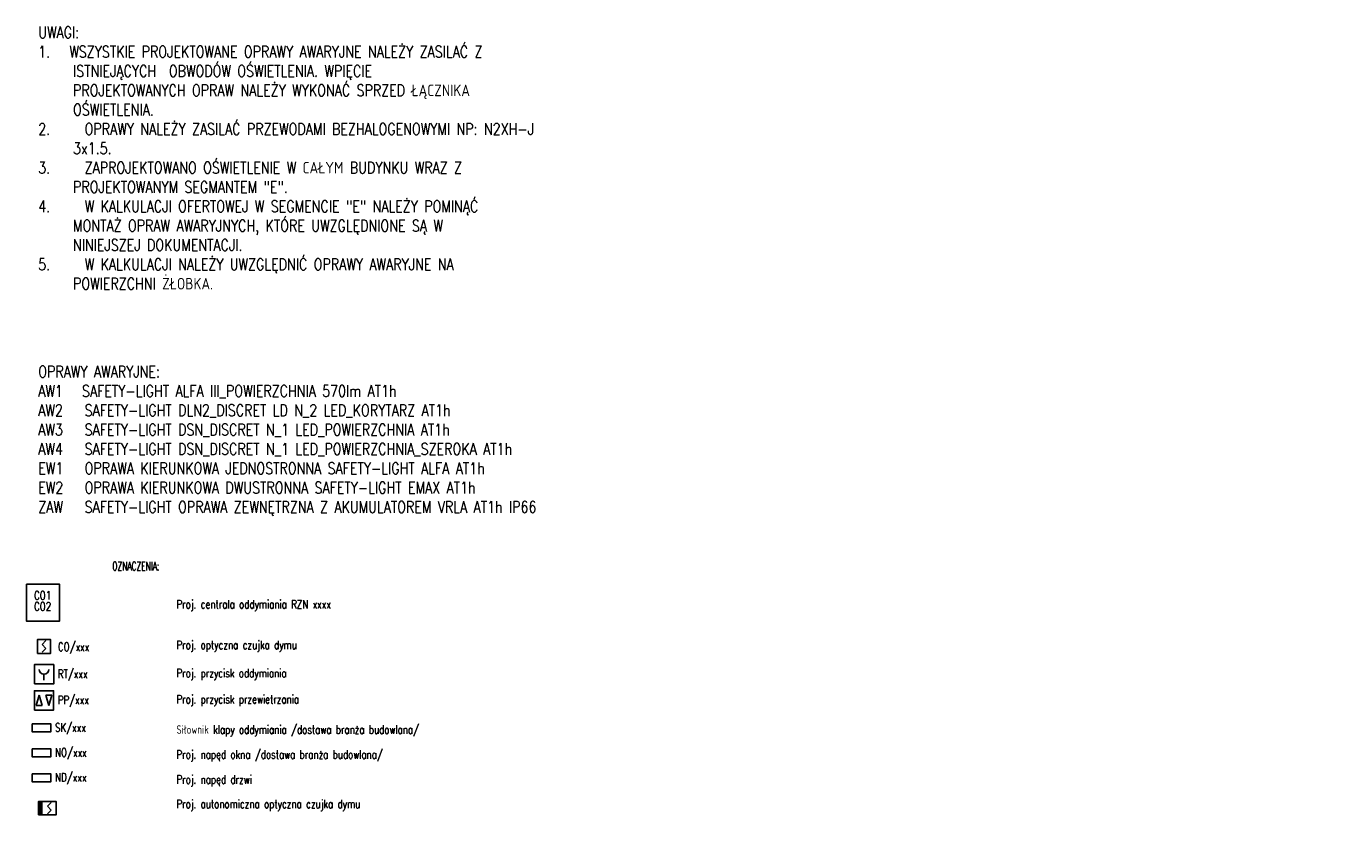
# Model space of a CAD drawing. Header units: millimetres. Extents: x 42924 to 92944, y -369470 to -179866.
# Tile 49 of 256: x 48735 to 51237, y -184180 to -182651. Entities that reach past the tile are written whole.
import ezdxf

# ---------------------------------------------------------------- set-up
doc = ezdxf.new("R2010")
doc.units = ezdxf.units.MM
for name, color, linetype in [('E1', 2, 'Continuous'), ('E_0', 4, 'Continuous'), ('E_SAP', 2, 'Continuous'), ('E_SAP_WYK', 2, 'Continuous'), ('E_SSP', 2, 'Continuous')]:
    doc.layers.add(name, color=color, linetype=linetype)
doc.styles.add('50', font='ROMANS.shx', dxfattribs={"width": 0.8, "height": 10})
doc.styles.add('ELE1', font='romans.shx', dxfattribs={"width": 0.8, "height": 18})

# ---------------------------------------------------------------- blocks, each defined once
blk = doc.blocks.new('*U146')
at = {"layer": 'E_SAP'}
for p, q in [((-2.7, 2.7), (2.7, 8.1)), ((-2.7, 2.7), (2.7, -2.7)), ((-2.7, -8.1), (2.7, -2.7))]:
    blk.add_line(p, q, dxfattribs=at)
blk.add_lwpolyline([(-9, -9.6), (9, -9.6), (9, 9.6), (-9, 9.6)], close=True, dxfattribs=at)
blk = doc.blocks.new('A$C66BF6730')
at = {"layer": 'E_SAP'}
blk.add_line((10.1, 10.2), (10.1, 4.1), dxfattribs=at)
blk.add_lwpolyline([(0, 0), (20.4, 0), (20.4, 20.5), (0, 20.5)], close=True, dxfattribs=at)
blk.add_arc((10.1, 15.4), 5.12, 180, 0, dxfattribs=at)
blk = doc.blocks.new('A$C12A20FE5')
at = {"layer": 'E1'}
for p, q in [((3.1, 7.3), (7.6, 23.4)), ((12.2, 7.3), (7.6, 23.4)), ((18.3, 23.4), (27.5, 23.4)), ((18.3, 23.4), (22.9, 7.3)), ((27.5, 23.4), (22.9, 7.3)), ((12.2, 7.3), (3.1, 7.3))]:
    blk.add_line(p, q, dxfattribs=at)
at = {"layer": 'E_SAP'}
blk.add_lwpolyline([(0, 0), (30.5, 0), (30.5, 30.7), (0, 30.7)], close=True, dxfattribs=at)
blk = doc.blocks.new('*U401')
at = {"layer": 'E_SSP'}
blk.add_hatch(color=256, dxfattribs=at).paths.add_polyline_path([(-2.05, -1.28), (-1.28, -1.28), (-1.28, 1.28), (-2.05, 1.28)])
for p, q in [((-0.36, 0.36), (0.36, 1.09)), ((-0.36, 0.36), (0.36, -0.36)), ((-0.36, -1.09), (0.36, -0.36))]:
    blk.add_line(p, q, dxfattribs=at)
blk.add_lwpolyline([(-2.05, -1.28), (1.28, -1.28), (1.28, 1.28), (-2.05, 1.28)], close=True, dxfattribs=at)

msp = doc.modelspace()

# ---------------------------------------------------------------- linework, layer by layer
at = {"layer": 'E_0'}
msp.add_lwpolyline([(48734.87513, -183708.98682), (48797.8952, -183708.98682), (48797.8952, -183779.04956), (48734.87513, -183779.04956)], close=True, dxfattribs=at)
at = {"layer": 'E_SAP', "linetype": 'ByBlock'}
for points in [[(48745.66105, -183974.19289), (48781.36837, -183974.19289), (48781.36837, -183989.00478), (48745.66105, -183989.00478)], [(48745.66105, -184021.53814), (48781.36837, -184021.53814), (48781.36837, -184036.35003), (48745.66105, -184036.35003)], [(48745.66105, -184068.88339), (48781.36837, -184068.88339), (48781.36837, -184083.69528), (48745.66105, -184083.69528)]]:
    msp.add_lwpolyline(points, close=True, dxfattribs=at)

# ---------------------------------------------------------------- block references
at = {"layer": 'E1', "xscale": 1.2, "yscale": 1.2, "zscale": 1.2}
msp.add_blockref('A$C12A20FE5', (48750.00368, -183947.9357), dxfattribs=at)
at = {"layer": 'E_SAP_WYK'}
for name, p, xscale, yscale, zscale in [('*U146', (48768.30414, -183827.14684), 1.375, 1.375, 1.375), ('A$C66BF6730', (48750.00368, -183898.30555), 1.8, 1.8, 1.8)]:
    msp.add_blockref(name, p, dxfattribs=dict(at, xscale=xscale, yscale=yscale, zscale=zscale))
at = {"layer": 'E_SSP', "xscale": 9.999999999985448, "yscale": 9.999999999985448, "zscale": 9.999999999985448}
msp.add_blockref('*U401', (48778.54892, -184133.98069), dxfattribs=at)

# ---------------------------------------------------------------- texts
at = {"layer": 'E1', "char_height": 22, "attachment_point": 1, "style": '50'}
for s, width, heights, insert in [('UWAGI:\\P\\pi-66,l66;1.   WSZYSTKIE PROJEKTOWANE OPRAWY AWARYJNE NALEŻY ZASILAĆ Z ISTNIEJĄCYCH  OBWODÓW OŚWIETLENIA. WPIĘCIE PROJEKTOWANYCH OPRAW NALEŻY WYKONAĆ SPRZED ŁĄCZNIKA OŚWIETLENIA.\\P2.^IOPRAWY NALEŻY ZASILAĆ PRZEWODAMI BEZHALOGENOWYMI NP: N2XH-J 3x1.5.\\P3.^IZAPROJEKTOWANO OŚWIETLENIE W CAŁYM BUDYNKU WRAZ Z PROJEKTOWANYM SEGMANTEM "E".\\P4.^IW KALKULACJI OFERTOWEJ W SEGMENCIE "E" NALEŻY POMINĄĆ MONTAŻ OPRAW AWARYJNYCH, KTÓRE UWZGLĘDNIONE SĄ W NINIEJSZEJ DOKUMENTACJI.\\P5.^IW KALKULACJI NALEŻY UWZGLĘDNIĆ OPRAWY AWARYJNE NA POWIERZCHNI ŻŁOBKA.', 926.4400793, [697.67628], (48757.36444, -182651.10274)), ('OPRAWY AWARYJNE:\\P\\pi-66,l66;AW1   SAFETY-LIGHT ALFA III_POWIERZCHNIA 570lm AT1h ^I\\P\\pi-110,l110;AW2^ISAFETY-LIGHT DLN2_DISCRET LD N_2 LED_KORYTARZ AT1h\\PAW3^ISAFETY-LIGHT DSN_DISCRET N_1 LED_POWIERZCHNIA AT1h\\PAW4^ISAFETY-LIGHT DSN_DISCRET N_1 LED_POWIERZCHNIA_SZEROKA AT1h\\PEW1^IOPRAWA KIERUNKOWA JEDNOSTRONNA SAFETY-LIGHT ALFA AT1h\\PEW2^IOPRAWA KIERUNKOWA DWUSTRONNA SAFETY-LIGHT EMAX AT1h\\PZAW^ISAFETY-LIGHT OPRAWA ZEWNĘTRZNA Z AKUMULATOREM VRLA AT1h IP66', 1105.5352508, [542.85282], (48757.36444, -183294.72041))]:
    msp.add_mtext_dynamic_manual_height_columns(s, width=width, gutter_width=50, heights=heights, dxfattribs=dict(at, insert=insert))
at = {"layer": 'E_SAP', "color": 2, "style": 'ELE1', "width": 0.65}
msp.add_text('OZNACZENIA:', height=16, dxfattribs=at).set_placement((48897.86019, -183682.77219))
at = {"layer": 'E_SAP', "style": 'ELE1', "width": 0.75}
for s, p in [('CO1', (48749.44598, -183738.22731)), ('CO2', (48749.44598, -183759.05376)), ('Proj. centrala oddymiania RZN xxxx', (49019.5485, -183755.10984)), ('CO/xxx', (48794.71561, -183835.81475)), ('Proj. optyczna czujka dymu ', (49019.5485, -183832.226)), ('Proj. przycisk oddymiania ', (49019.5485, -183885.68389)), ('RT/xxx', (48794.52293, -183887.17335)), ('PP/xxx', (48794.52293, -183936.80362)), ('Proj. przycisk przewietrzania', (49019.5485, -183935.31415)), ('SK/xxx', (48789.24913, -183988.89874)), ('Siłownik klapy oddymiania /dostawa branża budowlana/', (49019.5485, -183992.77991)), ('NO/xxx', (48789.24913, -184036.24399)), ('Proj. napęd okna /dostawa branża budowlana/', (49019.5485, -184040.12516)), ('ND/xxx', (48789.24913, -184083.58925)), ('Proj. napęd drzwi', (49019.5485, -184087.47041)), ('Proj. autonomiczna optyczna czujka dymu', (49019.5485, -184133.99288))]:
    msp.add_text(s, height=16, dxfattribs=at).set_placement(p)

doc.saveas('drawing.dxf')
